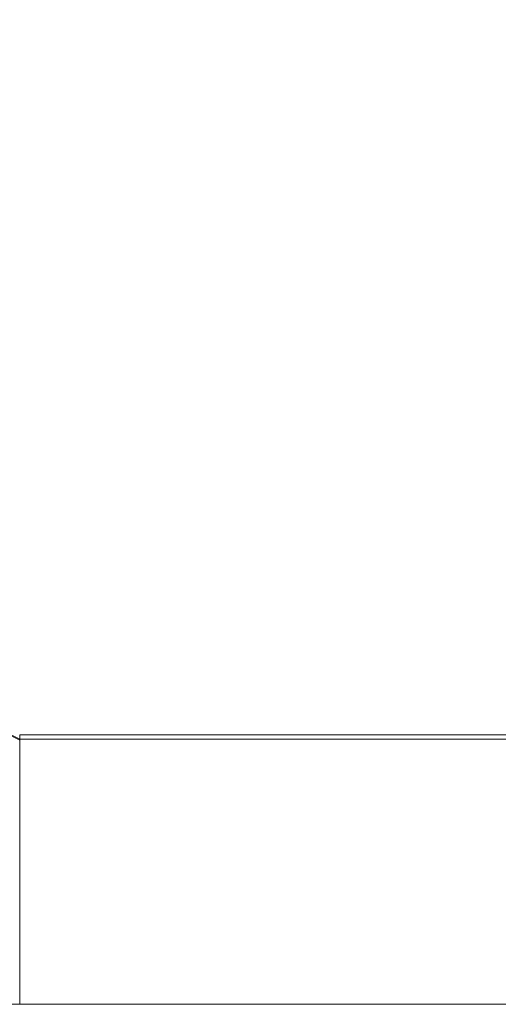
# Model space of a CAD drawing. Header units: centimetres. Extents: x -16 to 17.2, y -26.1 to -24.6.
# Tile 28 of 46: x -3.42 to -3.238, y -26.092 to -25.717. Entities that reach past the tile are written whole.
import ezdxf

# ---------------------------------------------------------------- set-up
doc = ezdxf.new("R2010")
doc.units = ezdxf.units.CM
doc.header["$LTSCALE"] = 2.54
doc.layers.add('Lucido design-1', color=7, linetype='Continuous')

# ---------------------------------------------------------------- blocks, each defined once
blk = doc.blocks.new('Gruppo-1')
at = {"color": 7, "linetype": 'Continuous', "lineweight": 9}
for points in [[(17.08, -24.59215, -166.92232), (17.08, -26.09215, -166.92232), (-15.92, -26.09215, -166.92232), (-15.92, -24.59215, -166.92232)], [(17.08, -24.59215, -151.42232), (17.08, -26.09215, -151.42232), (-15.92, -26.09215, -151.42232), (-15.92, -24.59215, -151.42232)], [(-4.42, -25.49291, -154.82232), (-3.42, -25.99149, -153.82232), (-3.42, -25.99122, -153.82232), (-4.42, -25.49264, -154.82232)], [(-4.42, -25.49291, -139.32232), (-3.42, -25.99149, -138.32232), (-3.42, -25.99122, -138.32232), (-4.42, -25.49264, -139.32232)], [(-3.12, -25.99122, -153.82232), (-3.42, -25.99122, -153.82232), (-3.42, -25.98957, -153.82232), (-3.12, -25.98957, -153.82232)], [(-3.12, -25.99122, -138.32232), (-3.42, -25.99122, -138.32232), (-3.42, -25.98957, -138.32232), (-3.12, -25.98957, -138.32232)], [(-3.42, -25.99149, -151.72232), (-3.42, -26.09215, -151.72232), (-3.42, -26.09215, -153.52232), (-3.42, -25.99149, -153.52232)], [(-3.42, -25.99149, -136.22232), (-3.42, -26.09215, -136.22232), (-3.42, -26.09215, -138.02232), (-3.42, -25.99149, -138.02232)]]:
    blk.add_3dface(points, dxfattribs=at)
for points, invisible_edges in [([(-4.42, -25.49264, -154.82232), (-3.42, -25.99122, -153.82232), (-3.12, -25.99122, -153.82232)], 8), ([(-3.12, -25.99122, -153.82232), (4.28, -25.99122, -153.82232), (5.58, -25.49264, -154.82232), (-4.42, -25.49264, -154.82232)], 10), ([(-4.42, -25.49264, -139.32232), (-3.42, -25.99122, -138.32232), (-3.12, -25.99122, -138.32232)], 8), ([(-3.12, -25.99122, -138.32232), (4.28, -25.99122, -138.32232), (5.58, -25.49264, -139.32232), (-4.42, -25.49264, -139.32232)], 10), ([(-3.42, -25.99149, -151.72232), (-4.42, -25.49291, -151.62232), (-3.52, -25.94163, -151.62232)], 9), ([(-3.42, -25.99149, -151.72232), (-3.42, -25.99149, -153.52232), (-4.42, -25.49291, -154.82232), (-4.42, -25.49291, -151.62232)], 10), ([(-3.42, -25.99149, -153.52232), (-3.42, -25.99149, -153.82232), (-4.42, -25.49291, -154.82232)], 8), ([(-3.42, -25.99149, -136.22232), (-4.42, -25.49291, -136.12232), (-3.52, -25.94163, -136.12232)], 9), ([(-3.42, -25.99149, -136.22232), (-3.42, -25.99149, -138.02232), (-4.42, -25.49291, -139.32232), (-4.42, -25.49291, -136.12232)], 10), ([(-3.42, -25.99149, -138.02232), (-3.42, -25.99149, -138.32232), (-4.42, -25.49291, -139.32232)], 8), ([(-3.42009, -25.99144, -151.71808), (-3.42002, -25.99148, -151.7202), (-3.42, -25.99149, -151.72232), (-3.52, -25.94163, -151.62232)], 12), ([(-3.42009, -25.99144, -136.21808), (-3.42002, -25.99148, -136.2202), (-3.42, -25.99149, -136.22232), (-3.52, -25.94163, -136.12232)], 12), ([(-3.42, -25.98957, -153.82232), (-3.41032, -25.98957, -153.59792), (-3.40685, -25.98957, -153.61017)], 9), ([(-3.42, -25.98957, -153.82232), (-3.20785, -25.98957, -153.80917), (-3.19559, -25.98957, -153.81264)], 9), ([(-3.42, -25.98957, -153.82232), (-3.23186, -25.98957, -153.80069), (-3.21994, -25.98957, -153.80519)], 9), ([(-3.42, -25.98957, -153.82232), (-3.27729, -25.98957, -153.77778), (-3.26631, -25.98957, -153.78423)], 9), ([(-3.42, -25.98957, -153.82232), (-3.32758, -25.98957, -153.73891), (-3.3182, -25.98957, -153.74752)], 9), ([(-3.42, -25.98957, -153.82232), (-3.3612, -25.98957, -153.70071), (-3.35341, -25.98957, -153.71079)], 9), ([(-3.42, -25.98957, -153.82232), (-3.41327, -25.98957, -153.58553), (-3.41032, -25.98957, -153.59792)], 9), ([(-3.42, -25.98957, -153.82232), (-3.1707, -25.98957, -153.81801), (-3.15811, -25.98957, -153.81989)], 9), ([(-3.19559, -25.98957, -153.81264), (-3.1832, -25.98957, -153.81559), (-3.42, -25.98957, -153.82232)], 10), ([(-3.42, -25.98957, -153.82232), (-3.24357, -25.98957, -153.79569), (-3.23186, -25.98957, -153.80069)], 9), ([(-3.26631, -25.98957, -153.78423), (-3.25506, -25.98957, -153.7902), (-3.42, -25.98957, -153.82232)], 10), ([(-3.42, -25.98957, -153.82232), (-3.29839, -25.98957, -153.76352), (-3.28799, -25.98957, -153.77088)], 9), ([(-3.42, -25.98957, -153.82232), (-3.33659, -25.98957, -153.7299), (-3.32758, -25.98957, -153.73891)], 9), ([(-3.35341, -25.98957, -153.71079), (-3.3452, -25.98957, -153.72053), (-3.42, -25.98957, -153.82232)], 10), ([(-3.42, -25.98957, -153.82232), (-3.39837, -25.98957, -153.63418), (-3.39337, -25.98957, -153.64589)], 9), ([(-3.42, -25.98957, -153.82232), (-3.41568, -25.98957, -153.57302), (-3.41327, -25.98957, -153.58553)], 9), ([(-3.1832, -25.98957, -153.81559), (-3.1707, -25.98957, -153.81801), (-3.42, -25.98957, -153.82232)], 10), ([(-3.25506, -25.98957, -153.7902), (-3.24357, -25.98957, -153.79569), (-3.42, -25.98957, -153.82232)], 10), ([(-3.42, -25.98957, -153.82232), (-3.30847, -25.98957, -153.75573), (-3.29839, -25.98957, -153.76352)], 9), ([(-3.3452, -25.98957, -153.72053), (-3.33659, -25.98957, -153.7299), (-3.42, -25.98957, -153.82232)], 10), ([(-3.42, -25.98957, -153.82232), (-3.37546, -25.98957, -153.67961), (-3.36855, -25.98957, -153.69032)], 9), ([(-3.42, -25.98957, -153.82232), (-3.38788, -25.98957, -153.65738), (-3.3819, -25.98957, -153.66863)], 9), ([(-3.42, -25.98957, -153.82232), (-3.40286, -25.98957, -153.62226), (-3.39837, -25.98957, -153.63418)], 9), ([(-3.42, -25.98957, -153.82232), (-3.41757, -25.98957, -153.56043), (-3.41568, -25.98957, -153.57302)], 9), ([(-3.21994, -25.98957, -153.80519), (-3.20785, -25.98957, -153.80917), (-3.42, -25.98957, -153.82232)], 10), ([(-3.3182, -25.98957, -153.74752), (-3.30847, -25.98957, -153.75573), (-3.42, -25.98957, -153.82232)], 10), ([(-3.3819, -25.98957, -153.66863), (-3.37546, -25.98957, -153.67961), (-3.42, -25.98957, -153.82232)], 10), ([(-3.40685, -25.98957, -153.61017), (-3.40286, -25.98957, -153.62226), (-3.42, -25.98957, -153.82232)], 10), ([(-3.28799, -25.98957, -153.77088), (-3.27729, -25.98957, -153.77778), (-3.42, -25.98957, -153.82232)], 10), ([(-3.39337, -25.98957, -153.64589), (-3.38788, -25.98957, -153.65738), (-3.42, -25.98957, -153.82232)], 10), ([(-3.42, -25.98957, -153.82232), (-3.14544, -25.98957, -153.82124), (-3.13273, -25.98957, -153.82205)], 9), ([(-3.36855, -25.98957, -153.69032), (-3.3612, -25.98957, -153.70071), (-3.42, -25.98957, -153.82232)], 10), ([(-3.42, -25.98957, -153.82232), (-3.41973, -25.98957, -153.53506), (-3.41892, -25.98957, -153.54776)], 9), ([(-3.15811, -25.98957, -153.81989), (-3.14544, -25.98957, -153.82124), (-3.42, -25.98957, -153.82232)], 10), ([(-3.42, -25.98957, -153.82232), (-3.42, -25.98957, -153.52232), (-3.41973, -25.98957, -153.53506)], 8), ([(-3.41892, -25.98957, -153.54776), (-3.41757, -25.98957, -153.56043), (-3.42, -25.98957, -153.82232)], 10), ([(-3.13273, -25.98957, -153.82205), (-3.12, -25.98957, -153.82232), (-3.42, -25.98957, -153.82232)], 8), ([(-3.42, -25.99149, -153.52232), (-3.42, -25.98957, -153.52232), (-3.42, -25.98957, -153.82232), (-3.42, -25.99122, -153.82232)], 8), ([(-3.41973, -25.98957, -153.53506), (-3.42, -25.98957, -153.52232), (-3.42, -25.99149, -153.52232)], 8), ([(-3.42, -25.99149, -153.52232), (-3.42, -26.09215, -153.52232), (-3.41973, -26.09215, -153.53506), (-3.41973, -25.98957, -153.53506)], 12), ([(-3.42, -25.98957, -138.32232), (-3.41032, -25.98957, -138.09792), (-3.40685, -25.98957, -138.11017)], 9), ([(-3.42, -25.98957, -138.32232), (-3.20785, -25.98957, -138.30917), (-3.19559, -25.98957, -138.31264)], 9), ([(-3.42, -25.98957, -138.32232), (-3.23186, -25.98957, -138.30069), (-3.21994, -25.98957, -138.30519)], 9), ([(-3.42, -25.98957, -138.32232), (-3.27729, -25.98957, -138.27778), (-3.26631, -25.98957, -138.28423)], 9), ([(-3.42, -25.98957, -138.32232), (-3.32758, -25.98957, -138.23891), (-3.3182, -25.98957, -138.24752)], 9), ([(-3.42, -25.98957, -138.32232), (-3.3612, -25.98957, -138.20071), (-3.35341, -25.98957, -138.21079)], 9), ([(-3.42, -25.98957, -138.32232), (-3.41327, -25.98957, -138.08553), (-3.41032, -25.98957, -138.09792)], 9), ([(-3.42, -25.98957, -138.32232), (-3.1707, -25.98957, -138.31801), (-3.15811, -25.98957, -138.31989)], 9), ([(-3.19559, -25.98957, -138.31264), (-3.1832, -25.98957, -138.31559), (-3.42, -25.98957, -138.32232)], 10), ([(-3.42, -25.98957, -138.32232), (-3.24357, -25.98957, -138.29569), (-3.23186, -25.98957, -138.30069)], 9), ([(-3.26631, -25.98957, -138.28423), (-3.25506, -25.98957, -138.2902), (-3.42, -25.98957, -138.32232)], 10), ([(-3.42, -25.98957, -138.32232), (-3.29839, -25.98957, -138.26352), (-3.28799, -25.98957, -138.27088)], 9), ([(-3.42, -25.98957, -138.32232), (-3.33659, -25.98957, -138.2299), (-3.32758, -25.98957, -138.23891)], 9), ([(-3.35341, -25.98957, -138.21079), (-3.3452, -25.98957, -138.22053), (-3.42, -25.98957, -138.32232)], 10), ([(-3.42, -25.98957, -138.32232), (-3.39837, -25.98957, -138.13418), (-3.39337, -25.98957, -138.14589)], 9), ([(-3.42, -25.98957, -138.32232), (-3.41568, -25.98957, -138.07302), (-3.41327, -25.98957, -138.08553)], 9), ([(-3.1832, -25.98957, -138.31559), (-3.1707, -25.98957, -138.31801), (-3.42, -25.98957, -138.32232)], 10), ([(-3.25506, -25.98957, -138.2902), (-3.24357, -25.98957, -138.29569), (-3.42, -25.98957, -138.32232)], 10), ([(-3.42, -25.98957, -138.32232), (-3.30847, -25.98957, -138.25573), (-3.29839, -25.98957, -138.26352)], 9), ([(-3.3452, -25.98957, -138.22053), (-3.33659, -25.98957, -138.2299), (-3.42, -25.98957, -138.32232)], 10), ([(-3.42, -25.98957, -138.32232), (-3.37546, -25.98957, -138.17961), (-3.36855, -25.98957, -138.19032)], 9), ([(-3.42, -25.98957, -138.32232), (-3.38788, -25.98957, -138.15738), (-3.3819, -25.98957, -138.16863)], 9), ([(-3.42, -25.98957, -138.32232), (-3.40286, -25.98957, -138.12226), (-3.39837, -25.98957, -138.13418)], 9), ([(-3.42, -25.98957, -138.32232), (-3.41757, -25.98957, -138.06043), (-3.41568, -25.98957, -138.07302)], 9), ([(-3.21994, -25.98957, -138.30519), (-3.20785, -25.98957, -138.30917), (-3.42, -25.98957, -138.32232)], 10), ([(-3.3182, -25.98957, -138.24752), (-3.30847, -25.98957, -138.25573), (-3.42, -25.98957, -138.32232)], 10), ([(-3.3819, -25.98957, -138.16863), (-3.37546, -25.98957, -138.17961), (-3.42, -25.98957, -138.32232)], 10), ([(-3.40685, -25.98957, -138.11017), (-3.40286, -25.98957, -138.12226), (-3.42, -25.98957, -138.32232)], 10), ([(-3.28799, -25.98957, -138.27088), (-3.27729, -25.98957, -138.27778), (-3.42, -25.98957, -138.32232)], 10), ([(-3.39337, -25.98957, -138.14589), (-3.38788, -25.98957, -138.15738), (-3.42, -25.98957, -138.32232)], 10), ([(-3.42, -25.98957, -138.32232), (-3.14544, -25.98957, -138.32124), (-3.13273, -25.98957, -138.32205)], 9), ([(-3.36855, -25.98957, -138.19032), (-3.3612, -25.98957, -138.20071), (-3.42, -25.98957, -138.32232)], 10), ([(-3.42, -25.98957, -138.32232), (-3.41973, -25.98957, -138.03506), (-3.41892, -25.98957, -138.04776)], 9), ([(-3.15811, -25.98957, -138.31989), (-3.14544, -25.98957, -138.32124), (-3.42, -25.98957, -138.32232)], 10), ([(-3.42, -25.98957, -138.32232), (-3.42, -25.98957, -138.02232), (-3.41973, -25.98957, -138.03506)], 8), ([(-3.41892, -25.98957, -138.04776), (-3.41757, -25.98957, -138.06043), (-3.42, -25.98957, -138.32232)], 10), ([(-3.13273, -25.98957, -138.32205), (-3.12, -25.98957, -138.32232), (-3.42, -25.98957, -138.32232)], 8), ([(-3.42, -25.99149, -138.02232), (-3.42, -25.98957, -138.02232), (-3.42, -25.98957, -138.32232), (-3.42, -25.99122, -138.32232)], 8), ([(-3.41973, -25.98957, -138.03506), (-3.42, -25.98957, -138.02232), (-3.42, -25.99149, -138.02232)], 8), ([(-3.42, -25.99149, -138.02232), (-3.42, -26.09215, -138.02232), (-3.41973, -26.09215, -138.03506), (-3.41973, -25.98957, -138.03506)], 12), ([(-3.42, -25.99122, -153.82232), (-3.42, -25.99149, -153.82232), (-3.42, -25.99149, -153.52232)], 8), ([(-3.42, -25.99122, -138.32232), (-3.42, -25.99149, -138.32232), (-3.42, -25.99149, -138.02232)], 8), ([(-3.41973, -25.98957, -153.53506), (-3.41973, -26.09215, -153.53506), (-3.41892, -26.09215, -153.54776), (-3.41892, -25.98957, -153.54776)], 5), ([(-3.41973, -25.98957, -138.03506), (-3.41973, -26.09215, -138.03506), (-3.41892, -26.09215, -138.04776), (-3.41892, -25.98957, -138.04776)], 5), ([(-3.41892, -25.98957, -153.54776), (-3.41892, -26.09215, -153.54776), (-3.41757, -26.09215, -153.56043), (-3.41757, -25.98957, -153.56043)], 5), ([(-3.41892, -25.98957, -138.04776), (-3.41892, -26.09215, -138.04776), (-3.41757, -26.09215, -138.06043), (-3.41757, -25.98957, -138.06043)], 5), ([(-3.41757, -25.98957, -153.56043), (-3.41757, -26.09215, -153.56043), (-3.41568, -26.09215, -153.57302), (-3.41568, -25.98957, -153.57302)], 5), ([(-3.41757, -25.98957, -138.06043), (-3.41757, -26.09215, -138.06043), (-3.41568, -26.09215, -138.07302), (-3.41568, -25.98957, -138.07302)], 5), ([(-3.41568, -25.98957, -153.57302), (-3.41568, -26.09215, -153.57302), (-3.41327, -26.09215, -153.58553), (-3.41327, -25.98957, -153.58553)], 5), ([(-3.41568, -25.98957, -138.07302), (-3.41568, -26.09215, -138.07302), (-3.41327, -26.09215, -138.08553), (-3.41327, -25.98957, -138.08553)], 5), ([(-3.41327, -25.98957, -153.58553), (-3.41327, -26.09215, -153.58553), (-3.41032, -26.09215, -153.59792), (-3.41032, -25.98957, -153.59792)], 5), ([(-3.41327, -25.98957, -138.08553), (-3.41327, -26.09215, -138.08553), (-3.41032, -26.09215, -138.09792), (-3.41032, -25.98957, -138.09792)], 5), ([(-3.41032, -25.98957, -153.59792), (-3.41032, -26.09215, -153.59792), (-3.40685, -26.09215, -153.61017), (-3.40685, -25.98957, -153.61017)], 5), ([(-3.41032, -25.98957, -138.09792), (-3.41032, -26.09215, -138.09792), (-3.40685, -26.09215, -138.11017), (-3.40685, -25.98957, -138.11017)], 5), ([(-3.40685, -25.98957, -153.61017), (-3.40685, -26.09215, -153.61017), (-3.40286, -26.09215, -153.62226), (-3.40286, -25.98957, -153.62226)], 5), ([(-3.40685, -25.98957, -138.11017), (-3.40685, -26.09215, -138.11017), (-3.40286, -26.09215, -138.12226), (-3.40286, -25.98957, -138.12226)], 5), ([(-3.40286, -25.98957, -153.62226), (-3.40286, -26.09215, -153.62226), (-3.39837, -26.09215, -153.63418), (-3.39837, -25.98957, -153.63418)], 5), ([(-3.40286, -25.98957, -138.12226), (-3.40286, -26.09215, -138.12226), (-3.39837, -26.09215, -138.13418), (-3.39837, -25.98957, -138.13418)], 5), ([(-3.39837, -25.98957, -153.63418), (-3.39837, -26.09215, -153.63418), (-3.39337, -26.09215, -153.64589), (-3.39337, -25.98957, -153.64589)], 5), ([(-3.39837, -25.98957, -138.13418), (-3.39837, -26.09215, -138.13418), (-3.39337, -26.09215, -138.14589), (-3.39337, -25.98957, -138.14589)], 5), ([(-3.39337, -25.98957, -153.64589), (-3.39337, -26.09215, -153.64589), (-3.38788, -26.09215, -153.65738), (-3.38788, -25.98957, -153.65738)], 5), ([(-3.39337, -25.98957, -138.14589), (-3.39337, -26.09215, -138.14589), (-3.38788, -26.09215, -138.15738), (-3.38788, -25.98957, -138.15738)], 5), ([(-3.38788, -25.98957, -153.65738), (-3.38788, -26.09215, -153.65738), (-3.3819, -26.09215, -153.66863), (-3.3819, -25.98957, -153.66863)], 5), ([(-3.38788, -25.98957, -138.15738), (-3.38788, -26.09215, -138.15738), (-3.3819, -26.09215, -138.16863), (-3.3819, -25.98957, -138.16863)], 5), ([(-3.3819, -25.98957, -153.66863), (-3.3819, -26.09215, -153.66863), (-3.37546, -26.09215, -153.67961), (-3.37546, -25.98957, -153.67961)], 5), ([(-3.3819, -25.98957, -138.16863), (-3.3819, -26.09215, -138.16863), (-3.37546, -26.09215, -138.17961), (-3.37546, -25.98957, -138.17961)], 5), ([(-3.37546, -25.98957, -153.67961), (-3.37546, -26.09215, -153.67961), (-3.36855, -26.09215, -153.69032), (-3.36855, -25.98957, -153.69032)], 5), ([(-3.37546, -25.98957, -138.17961), (-3.37546, -26.09215, -138.17961), (-3.36855, -26.09215, -138.19032), (-3.36855, -25.98957, -138.19032)], 5), ([(-3.36855, -25.98957, -153.69032), (-3.36855, -26.09215, -153.69032), (-3.3612, -26.09215, -153.70071), (-3.3612, -25.98957, -153.70071)], 5), ([(-3.36855, -25.98957, -138.19032), (-3.36855, -26.09215, -138.19032), (-3.3612, -26.09215, -138.20071), (-3.3612, -25.98957, -138.20071)], 5), ([(-3.3612, -25.98957, -153.70071), (-3.3612, -26.09215, -153.70071), (-3.35341, -26.09215, -153.71079), (-3.35341, -25.98957, -153.71079)], 5), ([(-3.3612, -25.98957, -138.20071), (-3.3612, -26.09215, -138.20071), (-3.35341, -26.09215, -138.21079), (-3.35341, -25.98957, -138.21079)], 5), ([(-3.35341, -25.98957, -153.71079), (-3.35341, -26.09215, -153.71079), (-3.3452, -26.09215, -153.72053), (-3.3452, -25.98957, -153.72053)], 5), ([(-3.35341, -25.98957, -138.21079), (-3.35341, -26.09215, -138.21079), (-3.3452, -26.09215, -138.22053), (-3.3452, -25.98957, -138.22053)], 5), ([(-3.3452, -25.98957, -153.72053), (-3.3452, -26.09215, -153.72053), (-3.33659, -26.09215, -153.7299), (-3.33659, -25.98957, -153.7299)], 5), ([(-3.3452, -25.98957, -138.22053), (-3.3452, -26.09215, -138.22053), (-3.33659, -26.09215, -138.2299), (-3.33659, -25.98957, -138.2299)], 5), ([(-3.33659, -25.98957, -153.7299), (-3.33659, -26.09215, -153.7299), (-3.32758, -26.09215, -153.73891), (-3.32758, -25.98957, -153.73891)], 5), ([(-3.33659, -25.98957, -138.2299), (-3.33659, -26.09215, -138.2299), (-3.32758, -26.09215, -138.23891), (-3.32758, -25.98957, -138.23891)], 5), ([(-3.32758, -25.98957, -153.73891), (-3.32758, -26.09215, -153.73891), (-3.3182, -26.09215, -153.74752), (-3.3182, -25.98957, -153.74752)], 5), ([(-3.32758, -25.98957, -138.23891), (-3.32758, -26.09215, -138.23891), (-3.3182, -26.09215, -138.24752), (-3.3182, -25.98957, -138.24752)], 5), ([(-3.3182, -25.98957, -153.74752), (-3.3182, -26.09215, -153.74752), (-3.30847, -26.09215, -153.75573), (-3.30847, -25.98957, -153.75573)], 5), ([(-3.3182, -25.98957, -138.24752), (-3.3182, -26.09215, -138.24752), (-3.30847, -26.09215, -138.25573), (-3.30847, -25.98957, -138.25573)], 5), ([(-3.30847, -25.98957, -153.75573), (-3.30847, -26.09215, -153.75573), (-3.29839, -26.09215, -153.76352), (-3.29839, -25.98957, -153.76352)], 5), ([(-3.30847, -25.98957, -138.25573), (-3.30847, -26.09215, -138.25573), (-3.29839, -26.09215, -138.26352), (-3.29839, -25.98957, -138.26352)], 5), ([(-3.29839, -25.98957, -153.76352), (-3.29839, -26.09215, -153.76352), (-3.28799, -26.09215, -153.77088), (-3.28799, -25.98957, -153.77088)], 5), ([(-3.29839, -25.98957, -138.26352), (-3.29839, -26.09215, -138.26352), (-3.28799, -26.09215, -138.27088), (-3.28799, -25.98957, -138.27088)], 5), ([(-3.28799, -25.98957, -153.77088), (-3.28799, -26.09215, -153.77088), (-3.27729, -26.09215, -153.77778), (-3.27729, -25.98957, -153.77778)], 5), ([(-3.28799, -25.98957, -138.27088), (-3.28799, -26.09215, -138.27088), (-3.27729, -26.09215, -138.27778), (-3.27729, -25.98957, -138.27778)], 5), ([(-3.27729, -25.98957, -153.77778), (-3.27729, -26.09215, -153.77778), (-3.26631, -26.09215, -153.78423), (-3.26631, -25.98957, -153.78423)], 5), ([(-3.27729, -25.98957, -138.27778), (-3.27729, -26.09215, -138.27778), (-3.26631, -26.09215, -138.28423), (-3.26631, -25.98957, -138.28423)], 5), ([(-3.26631, -25.98957, -153.78423), (-3.26631, -26.09215, -153.78423), (-3.25506, -26.09215, -153.7902), (-3.25506, -25.98957, -153.7902)], 5), ([(-3.26631, -25.98957, -138.28423), (-3.26631, -26.09215, -138.28423), (-3.25506, -26.09215, -138.2902), (-3.25506, -25.98957, -138.2902)], 5), ([(-3.25506, -25.98957, -153.7902), (-3.25506, -26.09215, -153.7902), (-3.24357, -26.09215, -153.79569), (-3.24357, -25.98957, -153.79569)], 5), ([(-3.25506, -25.98957, -138.2902), (-3.25506, -26.09215, -138.2902), (-3.24357, -26.09215, -138.29569), (-3.24357, -25.98957, -138.29569)], 5), ([(-3.24357, -25.98957, -153.79569), (-3.24357, -26.09215, -153.79569), (-3.23186, -26.09215, -153.80069), (-3.23186, -25.98957, -153.80069)], 5), ([(-3.24357, -25.98957, -138.29569), (-3.24357, -26.09215, -138.29569), (-3.23186, -26.09215, -138.30069), (-3.23186, -25.98957, -138.30069)], 5), ([(-3.42, -26.09215, -151.72232), (-3.42, -25.99149, -151.72232), (-3.42002, -25.99148, -151.7202)], 8), ([(-3.42, -26.09215, -136.22232), (-3.42, -25.99149, -136.22232), (-3.42002, -25.99148, -136.2202)], 8), ([(-15.92, -26.09215, -166.92232), (15.98, -26.09215, -166.02232), (-14.82, -26.09215, -166.02232)], 11), ([(17.18, -26.09215, -166.82232), (-15.92, -26.09215, -166.92232), (17.08, -26.09215, -166.92232)], 9), ([(17.18, -26.09215, -166.82232), (17.18, -26.09215, -166.02232), (15.98, -26.09215, -166.02232), (-15.92, -26.09215, -166.92232)], 12), ([(-15.92, -26.09215, -151.42232), (15.98, -26.09215, -150.52232), (-14.82, -26.09215, -150.52232)], 11), ([(17.18, -26.09215, -151.32232), (-15.92, -26.09215, -151.42232), (17.08, -26.09215, -151.42232)], 9), ([(17.18, -26.09215, -151.32232), (17.18, -26.09215, -150.52232), (15.98, -26.09215, -150.52232), (-15.92, -26.09215, -151.42232)], 12), ([(-14.82, -26.09215, -152.82232), (-3.41973, -26.09215, -153.53506), (-3.42, -26.09215, -153.52232)], 9), ([(15.98, -26.09215, -166.02232), (-14.82, -26.09215, -163.62232), (-14.82, -26.09215, -164.82232)], 11), ([(-14.82, -26.09215, -164.82232), (-14.82, -26.09215, -166.02232), (15.98, -26.09215, -166.02232)], 10), ([(-14.82, -26.09215, -152.82232), (-3.41568, -26.09215, -153.57302), (-3.41757, -26.09215, -153.56043)], 9), ([(-14.82, -26.09215, -154.02232), (-3.25506, -26.09215, -153.7902), (-3.26631, -26.09215, -153.78423)], 9), ([(-14.82, -26.09215, -154.02232), (-3.20785, -26.09215, -153.80917), (-3.21994, -26.09215, -153.80519)], 9), ([(-14.82, -26.09215, -154.02232), (-3.1832, -26.09215, -153.81559), (-3.19559, -26.09215, -153.81264)], 9), ([(15.98, -26.09215, -166.02232), (-14.82, -26.09215, -161.22232), (-14.82, -26.09215, -162.42232)], 11), ([(-3.41757, -26.09215, -153.56043), (-3.41892, -26.09215, -153.54776), (-14.82, -26.09215, -152.82232)], 10), ([(-3.41892, -26.09215, -153.54776), (-3.41973, -26.09215, -153.53506), (-14.82, -26.09215, -152.82232)], 10), ([(-14.82, -26.09215, -152.82232), (-3.41032, -26.09215, -153.59792), (-3.41327, -26.09215, -153.58553)], 9), ([(-14.82, -26.09215, -152.82232), (-3.38788, -26.09215, -153.65738), (-3.39337, -26.09215, -153.64589)], 9), ([(-14.82, -26.09215, -154.02232), (-3.3452, -26.09215, -153.72053), (-3.35341, -26.09215, -153.71079)], 9), ([(-14.82, -26.09215, -154.02232), (-3.30847, -26.09215, -153.75573), (-3.3182, -26.09215, -153.74752)], 9), ([(-14.82, -26.09215, -154.02232), (-3.24357, -26.09215, -153.79569), (-3.25506, -26.09215, -153.7902)], 9), ([(-3.26631, -26.09215, -153.78423), (-3.27729, -26.09215, -153.77778), (-14.82, -26.09215, -154.02232)], 10), ([(-3.21994, -26.09215, -153.80519), (-3.23186, -26.09215, -153.80069), (-14.82, -26.09215, -154.02232)], 10), ([(-3.23186, -26.09215, -153.80069), (-3.24357, -26.09215, -153.79569), (-14.82, -26.09215, -154.02232)], 10), ([(-14.82, -26.09215, -154.02232), (-3.1707, -26.09215, -153.81801), (-3.1832, -26.09215, -153.81559)], 9), ([(-3.19559, -26.09215, -153.81264), (-3.20785, -26.09215, -153.80917), (-14.82, -26.09215, -154.02232)], 10), ([(-14.82, -26.09215, -154.02232), (-3.14544, -26.09215, -153.82124), (-3.15811, -26.09215, -153.81989)], 9), ([(-14.82, -26.09215, -162.42232), (-14.82, -26.09215, -163.62232), (15.98, -26.09215, -166.02232)], 10), ([(-3.41327, -26.09215, -153.58553), (-3.41568, -26.09215, -153.57302), (-14.82, -26.09215, -152.82232)], 10), ([(-14.82, -26.09215, -152.82232), (-3.40286, -26.09215, -153.62226), (-3.40685, -26.09215, -153.61017)], 9), ([(-3.39337, -26.09215, -153.64589), (-3.39837, -26.09215, -153.63418), (-14.82, -26.09215, -152.82232)], 10), ([(-3.39837, -26.09215, -153.63418), (-3.40286, -26.09215, -153.62226), (-14.82, -26.09215, -152.82232)], 10), ([(-14.82, -26.09215, -154.02232), (-3.33659, -26.09215, -153.7299), (-3.3452, -26.09215, -153.72053)], 9), ([(-3.35341, -26.09215, -153.71079), (-3.3612, -26.09215, -153.70071), (-14.82, -26.09215, -154.02232)], 10), ([(-3.3182, -26.09215, -153.74752), (-3.32758, -26.09215, -153.73891), (-14.82, -26.09215, -154.02232)], 10), ([(-3.32758, -26.09215, -153.73891), (-3.33659, -26.09215, -153.7299), (-14.82, -26.09215, -154.02232)], 10), ([(-3.15811, -26.09215, -153.81989), (-3.1707, -26.09215, -153.81801), (-14.82, -26.09215, -154.02232)], 10), ([(15.98, -26.09215, -166.02232), (-14.82, -26.09215, -158.82232), (-14.82, -26.09215, -160.02232)], 11), ([(-3.40685, -26.09215, -153.61017), (-3.41032, -26.09215, -153.59792), (-14.82, -26.09215, -152.82232)], 10), ([(-14.82, -26.09215, -152.82232), (-3.37546, -26.09215, -153.67961), (-3.3819, -26.09215, -153.66863)], 9), ([(-14.82, -26.09215, -152.82232), (-14.82, -26.09215, -154.02232), (-3.3612, -26.09215, -153.70071), (-3.36855, -26.09215, -153.69032)], 10), ([(-3.36855, -26.09215, -153.69032), (-3.37546, -26.09215, -153.67961), (-14.82, -26.09215, -152.82232)], 10), ([(-14.82, -26.09215, -154.02232), (-3.27729, -26.09215, -153.77778), (-3.28799, -26.09215, -153.77088)], 9), ([(-14.82, -26.09215, -160.02232), (-14.82, -26.09215, -161.22232), (15.98, -26.09215, -166.02232)], 10), ([(-3.3819, -26.09215, -153.66863), (-3.38788, -26.09215, -153.65738), (-14.82, -26.09215, -152.82232)], 10), ([(-14.82, -26.09215, -154.02232), (-3.29839, -26.09215, -153.76352), (-3.30847, -26.09215, -153.75573)], 9), ([(-3.28799, -26.09215, -153.77088), (-3.29839, -26.09215, -153.76352), (-14.82, -26.09215, -154.02232)], 10), ([(15.98, -26.09215, -166.02232), (-14.82, -26.09215, -156.42232), (-14.82, -26.09215, -157.62232)], 11), ([(-14.82, -26.09215, -154.02232), (4.28, -26.09215, -153.82232), (-3.12, -26.09215, -153.82232)], 9), ([(-14.82, -26.09215, -157.62232), (-14.82, -26.09215, -158.82232), (15.98, -26.09215, -166.02232)], 10), ([(-3.12, -26.09215, -153.82232), (-3.13273, -26.09215, -153.82205), (-14.82, -26.09215, -154.02232)], 10), ([(15.98, -26.09215, -166.02232), (-14.82, -26.09215, -154.02232), (-14.82, -26.09215, -155.22232)], 11), ([(-3.13273, -26.09215, -153.82205), (-3.14544, -26.09215, -153.82124), (-14.82, -26.09215, -154.02232)], 10), ([(4.28, -26.09215, -153.82232), (-14.82, -26.09215, -154.02232), (15.98, -26.09215, -166.02232)], 11), ([(-14.82, -26.09215, -155.22232), (-14.82, -26.09215, -156.42232), (15.98, -26.09215, -166.02232)], 10), ([(-14.82, -26.09215, -137.32232), (-3.41973, -26.09215, -138.03506), (-3.42, -26.09215, -138.02232)], 9), ([(15.98, -26.09215, -150.52232), (-14.82, -26.09215, -148.12232), (-14.82, -26.09215, -149.32232)], 11), ([(-14.82, -26.09215, -149.32232), (-14.82, -26.09215, -150.52232), (15.98, -26.09215, -150.52232)], 10), ([(-14.82, -26.09215, -137.32232), (-3.41568, -26.09215, -138.07302), (-3.41757, -26.09215, -138.06043)], 9), ([(-14.82, -26.09215, -138.52232), (-3.25506, -26.09215, -138.2902), (-3.26631, -26.09215, -138.28423)], 9), ([(-14.82, -26.09215, -138.52232), (-3.20785, -26.09215, -138.30917), (-3.21994, -26.09215, -138.30519)], 9), ([(-14.82, -26.09215, -138.52232), (-3.1832, -26.09215, -138.31559), (-3.19559, -26.09215, -138.31264)], 9), ([(15.98, -26.09215, -150.52232), (-14.82, -26.09215, -145.72232), (-14.82, -26.09215, -146.92232)], 11), ([(-3.41757, -26.09215, -138.06043), (-3.41892, -26.09215, -138.04776), (-14.82, -26.09215, -137.32232)], 10), ([(-3.41892, -26.09215, -138.04776), (-3.41973, -26.09215, -138.03506), (-14.82, -26.09215, -137.32232)], 10), ([(-14.82, -26.09215, -137.32232), (-3.41032, -26.09215, -138.09792), (-3.41327, -26.09215, -138.08553)], 9), ([(-14.82, -26.09215, -137.32232), (-3.38788, -26.09215, -138.15738), (-3.39337, -26.09215, -138.14589)], 9), ([(-14.82, -26.09215, -138.52232), (-3.3452, -26.09215, -138.22053), (-3.35341, -26.09215, -138.21079)], 9), ([(-14.82, -26.09215, -138.52232), (-3.30847, -26.09215, -138.25573), (-3.3182, -26.09215, -138.24752)], 9), ([(-14.82, -26.09215, -138.52232), (-3.24357, -26.09215, -138.29569), (-3.25506, -26.09215, -138.2902)], 9), ([(-3.26631, -26.09215, -138.28423), (-3.27729, -26.09215, -138.27778), (-14.82, -26.09215, -138.52232)], 10), ([(-3.21994, -26.09215, -138.30519), (-3.23186, -26.09215, -138.30069), (-14.82, -26.09215, -138.52232)], 10), ([(-3.23186, -26.09215, -138.30069), (-3.24357, -26.09215, -138.29569), (-14.82, -26.09215, -138.52232)], 10), ([(-14.82, -26.09215, -138.52232), (-3.1707, -26.09215, -138.31801), (-3.1832, -26.09215, -138.31559)], 9), ([(-3.19559, -26.09215, -138.31264), (-3.20785, -26.09215, -138.30917), (-14.82, -26.09215, -138.52232)], 10), ([(-14.82, -26.09215, -138.52232), (-3.14544, -26.09215, -138.32124), (-3.15811, -26.09215, -138.31989)], 9), ([(-14.82, -26.09215, -146.92232), (-14.82, -26.09215, -148.12232), (15.98, -26.09215, -150.52232)], 10), ([(-3.41327, -26.09215, -138.08553), (-3.41568, -26.09215, -138.07302), (-14.82, -26.09215, -137.32232)], 10), ([(-14.82, -26.09215, -137.32232), (-3.40286, -26.09215, -138.12226), (-3.40685, -26.09215, -138.11017)], 9), ([(-3.39337, -26.09215, -138.14589), (-3.39837, -26.09215, -138.13418), (-14.82, -26.09215, -137.32232)], 10), ([(-3.39837, -26.09215, -138.13418), (-3.40286, -26.09215, -138.12226), (-14.82, -26.09215, -137.32232)], 10), ([(-14.82, -26.09215, -138.52232), (-3.33659, -26.09215, -138.2299), (-3.3452, -26.09215, -138.22053)], 9), ([(-3.35341, -26.09215, -138.21079), (-3.3612, -26.09215, -138.20071), (-14.82, -26.09215, -138.52232)], 10), ([(-3.3182, -26.09215, -138.24752), (-3.32758, -26.09215, -138.23891), (-14.82, -26.09215, -138.52232)], 10), ([(-3.32758, -26.09215, -138.23891), (-3.33659, -26.09215, -138.2299), (-14.82, -26.09215, -138.52232)], 10), ([(-3.15811, -26.09215, -138.31989), (-3.1707, -26.09215, -138.31801), (-14.82, -26.09215, -138.52232)], 10), ([(15.98, -26.09215, -150.52232), (-14.82, -26.09215, -143.32232), (-14.82, -26.09215, -144.52232)], 11), ([(-3.40685, -26.09215, -138.11017), (-3.41032, -26.09215, -138.09792), (-14.82, -26.09215, -137.32232)], 10), ([(-14.82, -26.09215, -137.32232), (-3.37546, -26.09215, -138.17961), (-3.3819, -26.09215, -138.16863)], 9), ([(-14.82, -26.09215, -137.32232), (-14.82, -26.09215, -138.52232), (-3.3612, -26.09215, -138.20071), (-3.36855, -26.09215, -138.19032)], 10), ([(-3.36855, -26.09215, -138.19032), (-3.37546, -26.09215, -138.17961), (-14.82, -26.09215, -137.32232)], 10), ([(-14.82, -26.09215, -138.52232), (-3.27729, -26.09215, -138.27778), (-3.28799, -26.09215, -138.27088)], 9), ([(-14.82, -26.09215, -144.52232), (-14.82, -26.09215, -145.72232), (15.98, -26.09215, -150.52232)], 10), ([(-3.3819, -26.09215, -138.16863), (-3.38788, -26.09215, -138.15738), (-14.82, -26.09215, -137.32232)], 10), ([(-14.82, -26.09215, -138.52232), (-3.29839, -26.09215, -138.26352), (-3.30847, -26.09215, -138.25573)], 9), ([(-3.28799, -26.09215, -138.27088), (-3.29839, -26.09215, -138.26352), (-14.82, -26.09215, -138.52232)], 10), ([(15.98, -26.09215, -150.52232), (-14.82, -26.09215, -140.92232), (-14.82, -26.09215, -142.12232)], 11), ([(-14.82, -26.09215, -138.52232), (4.28, -26.09215, -138.32232), (-3.12, -26.09215, -138.32232)], 9), ([(-14.82, -26.09215, -142.12232), (-14.82, -26.09215, -143.32232), (15.98, -26.09215, -150.52232)], 10), ([(-3.12, -26.09215, -138.32232), (-3.13273, -26.09215, -138.32205), (-14.82, -26.09215, -138.52232)], 10), ([(15.98, -26.09215, -150.52232), (-14.82, -26.09215, -138.52232), (-14.82, -26.09215, -139.72232)], 11), ([(-3.13273, -26.09215, -138.32205), (-3.14544, -26.09215, -138.32124), (-14.82, -26.09215, -138.52232)], 10), ([(4.28, -26.09215, -138.32232), (-14.82, -26.09215, -138.52232), (15.98, -26.09215, -150.52232)], 11), ([(-14.82, -26.09215, -139.72232), (-14.82, -26.09215, -140.92232), (15.98, -26.09215, -150.52232)], 10)]:
    blk.add_3dface(points, dxfattribs=dict(at, invisible_edges=invisible_edges))

msp = doc.modelspace()

# ---------------------------------------------------------------- block references
at = {"layer": 'Lucido design-1', "color": 7}
msp.add_blockref('Gruppo-1', (0, 0), dxfattribs=at)

doc.saveas('drawing.dxf')
